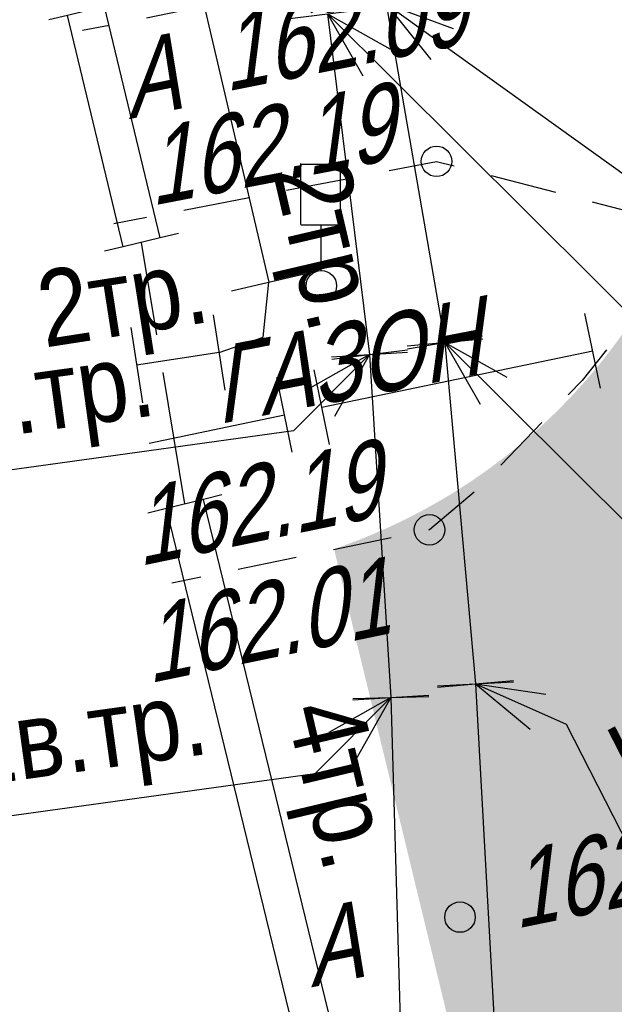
# Model space of a CAD drawing. Header units: millimetres. Extents: x 4385 to 11928, y 17253 to 36963.
# Tile 15 of 256: x 5865 to 5873, y 18427 to 18439. Entities that reach past the tile are written whole.
import ezdxf
from ezdxf.enums import TextEntityAlignment as Align

# ---------------------------------------------------------------- set-up
doc = ezdxf.new("R2010")
doc.units = ezdxf.units.MM
for name, color, linetype, lineweight in [('Геоподоснова_34179-21 от 9.08.21$0$Газопровод', 7, 'Continuous', 25), ('Геоподоснова_34179-21 от 9.08.21$0$Горизонтали', 7, 'Continuous', 25), ('Геоподоснова_34179-21 от 9.08.21$0$Граница улицы', 7, 'Continuous', 25), ('Геоподоснова_34179-21 от 9.08.21$0$Кабель Мосэнерго', 7, 'Continuous', 25), ('Геоподоснова_34179-21 от 9.08.21$0$Леса и газоны', 7, 'Continuous', 25), ('Геоподоснова_34179-21 от 9.08.21$0$Светофоры', 7, 'Continuous', 25)]:
    doc.layers.add(name, color=color, linetype=linetype, lineweight=lineweight)
doc.layers.add('ГП_дороги_штриховка_сущ', color=7, linetype='Continuous', lineweight=0, true_color=0xc8d0d0, transparency=0.6)
doc.styles.add('Геоподоснова_34179-21 от 9.08.21$0$Style-RUSSIAN_1251', font='RUSSIAN_1251.shx')
doc.styles.add('Геоподоснова_34179-21 от 9.08.21$0$Style-RUSSIAN_1251 I 0.32289', font='RUSSIAN_1251.shx', dxfattribs={"oblique": 18.5})

# ---------------------------------------------------------------- blocks, each defined once
blk = doc.blocks.new('Геоподоснова_34179-21 от 9.08.21$0$PIKET_4')
at = {"layer": 'Геоподоснова_34179-21 от 9.08.21$0$Горизонтали', "color": 7, "linetype": 'Continuous', "lineweight": 25}
blk.add_arc((0, 0), 0.2, 0, 359.999994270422, dxfattribs=at)
blk = doc.blocks.new('Геоподоснова_34179-21 от 9.08.21$0$PIKET_6')
at = {"layer": 'Геоподоснова_34179-21 от 9.08.21$0$Горизонтали', "color": 7, "linetype": 'Continuous', "lineweight": 25}
blk.add_arc((0, 0), 0.2, 0, 359.999994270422, dxfattribs=at)
blk = doc.blocks.new('Геоподоснова_34179-21 от 9.08.21$0$DORZN1_1')
at = {"layer": 'Геоподоснова_34179-21 от 9.08.21$0$Светофоры', "color": 7, "linetype": 'Continuous', "lineweight": 25}
for p, q in [((-0.2700000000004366, 0.8060000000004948), (-0.2700000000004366, 1.602999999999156)), ((-0.2700000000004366, 1.597999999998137), (0.251999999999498, 1.597999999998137)), ((0.251999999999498, 0.7919999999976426), (0.251999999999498, 1.588999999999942)), ((-0.2700000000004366, 0.8009999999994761), (0.2479999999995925, 0.8009999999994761)), ((-0.003999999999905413, 0.2000000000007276), (-0.003999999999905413, 0.8009999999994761))]:
    blk.add_line(p, q, dxfattribs=at)
blk.add_arc((0, 0), 0.2, 0, 359.999994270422, dxfattribs=at)
blk = doc.blocks.new('Геоподоснова_34179-21 от 9.08.21$0$PIKET_11')
at = {"layer": 'Геоподоснова_34179-21 от 9.08.21$0$Горизонтали', "color": 7, "linetype": 'Continuous', "lineweight": 25}
blk.add_arc((0, 0), 0.2, 0, 359.999994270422, dxfattribs=at)
blk = doc.blocks.new('Геоподоснова_34179-21 от 9.08.21$0$msdElementTypeLineString_89')
at = {"layer": 'Геоподоснова_34179-21 от 9.08.21$0$Граница улицы', "color": 7, "linetype": 'Continuous', "lineweight": 25}
for p, q in [((4.811445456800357, 7.219756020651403), (4.872497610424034, 6.870709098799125)), ((4.958645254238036, 6.378186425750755), (5.080749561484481, 5.6800925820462)), ((5.361551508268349, 3.994660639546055), (5.475106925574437, 3.295125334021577)), ((5.55522311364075, 2.801585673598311), (5.668778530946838, 2.102050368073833)), ((5.090963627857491, 1.00727349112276), (4.395728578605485, 0.869822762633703)), ((3.905222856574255, 0.7728478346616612), (3.209987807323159, 0.6353971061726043)), ((2.719482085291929, 0.5384221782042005), (2.024247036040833, 0.4009714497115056)), ((0.348000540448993, 0.06957087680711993), (0.0003830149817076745, 0.0008455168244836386))]:
    blk.add_line(p, q, dxfattribs=at)
at = {"layer": 'Геоподоснова_34179-21 от 9.08.21$0$Граница улицы', "color": 7, "linetype": 'Continuous', "lineweight": 25, "flags": 128}
for points in [[(5.166897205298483, 5.18756990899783), (5.180933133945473, 5.107323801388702), (5.281435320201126, 4.488200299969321)], [(5.748894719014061, 1.608510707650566), (5.774902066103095, 1.448297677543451), (5.82300000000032, 1.152000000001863), (5.581469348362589, 1.104248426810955)], [(1.533741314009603, 0.3039965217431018), (1.288175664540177, 0.2554472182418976), (0.8385062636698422, 0.1665457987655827)]]:
    blk.add_lwpolyline(points, dxfattribs=at)
blk = doc.blocks.new('Геоподоснова_34179-21 от 9.08.21$0$msdElementTypeLineString_90')
at = {"layer": 'Геоподоснова_34179-21 от 9.08.21$0$Граница улицы', "color": 7, "linetype": 'Continuous', "lineweight": 25}
for p, q in [((4.857690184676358, 2.110848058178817), (4.318022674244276, 1.551692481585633)), ((2.881805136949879, 0.5977589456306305), (2.120889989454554, 0.4399485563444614)), ((1.631308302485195, 0.3384115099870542), (0.8703931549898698, 0.1806011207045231)), ((0.3808114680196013, 0.07906407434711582), (0.0003538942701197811, 0.000158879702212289))]:
    blk.add_line(p, q, dxfattribs=at)
at = {"layer": 'Геоподоснова_34179-21 от 9.08.21$0$Граница улицы', "color": 7, "linetype": 'Continuous', "lineweight": 25, "flags": 128}
for points in [[(5.705792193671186, 3.063620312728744), (5.388501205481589, 2.660827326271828), (5.204918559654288, 2.470615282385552)], [(3.969123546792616, 1.193716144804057), (3.382929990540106, 0.7016899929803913), (3.371386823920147, 0.6992959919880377)]]:
    blk.add_lwpolyline(points, dxfattribs=at)
blk = doc.blocks.new('Геоподоснова_34179-21 от 9.08.21$0$msdElementTypeLineString_91')
at = {"layer": 'Геоподоснова_34179-21 от 9.08.21$0$Граница улицы', "color": 7, "linetype": 'Continuous', "lineweight": 25}
for p, q in [((2.268260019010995, 1.578509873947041), (3.125466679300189, 1.7435897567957)), ((4.954176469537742, 1.771982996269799), (5.7990365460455, 1.552287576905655)), ((0.9200748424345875, 1.318877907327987), (1.777281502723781, 1.483957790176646)), ((0.0004929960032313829, 1.141785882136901), (0.4290963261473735, 1.22432582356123)), ((6.840455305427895, 0.4354238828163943), (6.874179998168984, 0.0002500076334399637))]:
    blk.add_line(p, q, dxfattribs=at)
at = {"layer": 'Геоподоснова_34179-21 от 9.08.21$0$Граница улицы', "color": 7, "linetype": 'Continuous', "lineweight": 25, "flags": 128}
for points in [[(3.616445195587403, 1.838141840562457), (4.238830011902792, 1.957999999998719), (4.470269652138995, 1.897816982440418)], [(6.282943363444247, 1.426453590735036), (6.773539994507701, 1.298880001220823), (6.798056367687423, 0.9825277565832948), (6.8018226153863, 0.933929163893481)]]:
    blk.add_lwpolyline(points, dxfattribs=at)
blk = doc.blocks.new('Геоподоснова_34179-21 от 9.08.21$0$msdElementTypeLine_22')
at = {"layer": 'Геоподоснова_34179-21 от 9.08.21$0$Кабель Мосэнерго', "color": 7, "linetype": 'Continuous', "lineweight": 25}
for p, q in [((0.8536645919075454, 0.3033730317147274), (0.610803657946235, 0.2440555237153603)), ((0.6108609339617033, 0.2443175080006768), (0.1251390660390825, 0.1256824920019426)), ((0.1250817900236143, 0.1254205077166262), (-0.1177791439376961, 0.0661029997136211))]:
    blk.add_line(p, q, dxfattribs=at)
blk = doc.blocks.new('Геоподоснова_34179-21 от 9.08.21$0$msdElementTypeLine_23')
at = {"layer": 'Геоподоснова_34179-21 от 9.08.21$0$Кабель Мосэнерго', "color": 7, "linetype": 'Continuous', "lineweight": 25}
for p, q in [((0.8536645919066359, 0.3033730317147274), (0.610803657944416, 0.2440555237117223)), ((0.6108609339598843, 0.2443175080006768), (0.1251390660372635, 0.1256824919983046)), ((0.1250817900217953, 0.1254205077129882), (-0.1177791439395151, 0.0661029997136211))]:
    blk.add_line(p, q, dxfattribs=at)
blk = doc.blocks.new('Геоподоснова_34179-21 от 9.08.21$0$msdElementTypeMultiLine_2')
at = {"layer": 'Геоподоснова_34179-21 от 9.08.21$0$Кабель Мосэнерго', "color": 7, "linetype": 'Continuous', "lineweight": 25, "flags": 128}
for points in [[(3.029860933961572, 0.2443175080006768), (0.6108609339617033, 10.14831750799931)], [(2.544139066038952, 0.1256824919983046), (0.1251390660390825, 10.02968249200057)]]:
    blk.add_lwpolyline(points, dxfattribs=at)
at = {"layer": 'Геоподоснова_34179-21 от 9.08.21$0$Кабель Мосэнерго', "color": 7, "linetype": 'Continuous', "lineweight": 25}
for name, p in [('Геоподоснова_34179-21 от 9.08.21$0$msdElementTypeLine_22', (0, 9.903999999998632)), ('Геоподоснова_34179-21 от 9.08.21$0$msdElementTypeLine_23', (2.419000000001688, 0))]:
    blk.add_blockref(name, p, dxfattribs=at)
blk = doc.blocks.new('Геоподоснова_34179-21 от 9.08.21$0$msdElementTypeLine_24')
at = {"layer": 'Геоподоснова_34179-21 от 9.08.21$0$Кабель Мосэнерго', "color": 7, "linetype": 'Continuous', "lineweight": 25}
for p, q in [((0.8550772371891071, 0.3006670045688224), (0.6120095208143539, 0.2422026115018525)), ((0.6120677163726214, 0.2424643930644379), (0.1259322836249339, 0.125535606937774)), ((0.1258740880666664, 0.1252738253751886), (-0.1171936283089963, 0.06680943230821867))]:
    blk.add_line(p, q, dxfattribs=at)
blk = doc.blocks.new('Геоподоснова_34179-21 от 9.08.21$0$msdElementTypeLine_25')
at = {"layer": 'Геоподоснова_34179-21 от 9.08.21$0$Кабель Мосэнерго', "color": 7, "linetype": 'Continuous', "lineweight": 25}
for p, q in [((0.8550772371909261, 0.3006670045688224), (0.6120095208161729, 0.2422026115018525)), ((0.6120677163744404, 0.2424643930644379), (0.1259322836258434, 0.125535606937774)), ((0.1258740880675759, 0.1252738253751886), (-0.1171936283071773, 0.06680943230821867))]:
    blk.add_line(p, q, dxfattribs=at)
blk = doc.blocks.new('Геоподоснова_34179-21 от 9.08.21$0$msdElementTypeMultiLine_3')
at = {"layer": 'Геоподоснова_34179-21 от 9.08.21$0$Кабель Мосэнерго', "color": 7, "linetype": 'Continuous', "lineweight": 25, "flags": 128}
for points in [[(1.342067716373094, 0.2424643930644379), (0.6120677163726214, 3.277464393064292)], [(0.8559322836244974, 0.125535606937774), (0.1259322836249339, 3.160535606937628)]]:
    blk.add_lwpolyline(points, dxfattribs=at)
at = {"layer": 'Геоподоснова_34179-21 от 9.08.21$0$Кабель Мосэнерго', "color": 7, "linetype": 'Continuous', "lineweight": 25}
for name, p in [('Геоподоснова_34179-21 от 9.08.21$0$msdElementTypeLine_24', (0, 3.034999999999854)), ('Геоподоснова_34179-21 от 9.08.21$0$msdElementTypeLine_25', (0.729999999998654, 0))]:
    blk.add_blockref(name, p, dxfattribs=at)
blk = doc.blocks.new('Геоподоснова_34179-21 от 9.08.21$0$msdElementTypeLineString_150')
at = {"layer": 'Геоподоснова_34179-21 от 9.08.21$0$Газопровод', "color": 16, "linetype": 'Continuous', "lineweight": 25}
for p, q in [((6.425440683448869, 1.221022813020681), (6.221941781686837, 2.200097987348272)), ((2.768201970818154, 0.9715587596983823), (6.323691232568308, 1.710560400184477)), ((2.869951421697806, 0.4820211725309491), (2.666452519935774, 1.46109634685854)), ((2.38041383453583, 0.3802717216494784), (2.176914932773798, 1.359346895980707)), ((0.5009197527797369, 0.5003084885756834), (2.278664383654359, 0.8698093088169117))]:
    blk.add_line(p, q, dxfattribs=at)
blk = doc.blocks.new('Геоподоснова_34179-21 от 9.08.21$0$msdElementTypeMultiLine_4')
at = {"layer": 'Геоподоснова_34179-21 от 9.08.21$0$Газопровод', "color": 16, "linetype": 'Continuous', "lineweight": 25}
blk.add_blockref('Геоподоснова_34179-21 от 9.08.21$0$msdElementTypeLineString_150', (0, 0), dxfattribs=at)
blk = doc.blocks.new('Геоподоснова_34179-21 от 9.08.21$0$msdElementTypeLineString_207')
at = {"layer": 'Геоподоснова_34179-21 от 9.08.21$0$Кабель Мосэнерго', "color": 7, "linetype": 'Continuous', "lineweight": 25}
for p, q in [((1.013108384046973, 7.088261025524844), (1.986891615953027, 7.315738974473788)), ((2.345108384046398, 1.386261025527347), (3.318891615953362, 1.613738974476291))]:
    blk.add_line(p, q, dxfattribs=at)
blk = doc.blocks.new('Геоподоснова_34179-21 от 9.08.21$0$msdElementTypeMultiLine_45')
at = {"layer": 'Геоподоснова_34179-21 от 9.08.21$0$Кабель Мосэнерго', "color": 7, "linetype": 'Continuous', "lineweight": 25, "flags": 128}
blk.add_lwpolyline([(1.5, 7.202000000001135), (2.832000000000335, 1.5)], dxfattribs=at)
at = {"layer": 'Геоподоснова_34179-21 от 9.08.21$0$Кабель Мосэнерго', "color": 7, "linetype": 'Continuous', "lineweight": 25}
blk.add_blockref('Геоподоснова_34179-21 от 9.08.21$0$msdElementTypeLineString_207', (0, 0), dxfattribs=at)
blk = doc.blocks.new('Геоподоснова_34179-21 от 9.08.21$0$msdElementTypeLineString_208')
at = {"layer": 'Геоподоснова_34179-21 от 9.08.21$0$Кабель Мосэнерго', "color": 7, "linetype": 'Continuous', "lineweight": 25}
for p, q in [((2.50697537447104, 2.163031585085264), (2.661024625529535, 1.174968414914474)), ((1.423892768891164, 1.994167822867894), (1.57794201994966, 1.006104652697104))]:
    blk.add_line(p, q, dxfattribs=at)
blk = doc.blocks.new('Геоподоснова_34179-21 от 9.08.21$0$msdElementTypeMultiLine_46')
at = {"layer": 'Геоподоснова_34179-21 от 9.08.21$0$Кабель Мосэнерго', "color": 7, "linetype": 'Continuous', "lineweight": 25, "flags": 128}
blk.add_lwpolyline([(2.583999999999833, 1.669000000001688), (1.500917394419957, 1.50013623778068)], dxfattribs=at)
at = {"layer": 'Геоподоснова_34179-21 от 9.08.21$0$Кабель Мосэнерго', "color": 7, "linetype": 'Continuous', "lineweight": 25}
blk.add_blockref('Геоподоснова_34179-21 от 9.08.21$0$msdElementTypeLineString_208', (0, 0), dxfattribs=at)
blk = doc.blocks.new('Геоподоснова_34179-21 от 9.08.21$0$msdElementTypeLineString_481')
at = {"layer": 'Геоподоснова_34179-21 от 9.08.21$0$Кабель Мосэнерго', "color": 7, "linetype": 'Continuous', "lineweight": 25}
for p, q in [((1.00374242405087, 5.908939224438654), (1.99625757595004, 6.031060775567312)), ((1.553742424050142, 1.43893922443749), (2.546257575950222, 1.561060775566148))]:
    blk.add_line(p, q, dxfattribs=at)
blk = doc.blocks.new('Геоподоснова_34179-21 от 9.08.21$0$msdElementTypeMultiLine_275')
at = {"layer": 'Геоподоснова_34179-21 от 9.08.21$0$Кабель Мосэнерго', "color": 7, "linetype": 'Continuous', "lineweight": 25, "flags": 128}
blk.add_lwpolyline([(1.5, 5.970000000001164), (2.050000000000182, 1.5)], dxfattribs=at)
at = {"layer": 'Геоподоснова_34179-21 от 9.08.21$0$Кабель Мосэнерго', "color": 7, "linetype": 'Continuous', "lineweight": 25}
blk.add_blockref('Геоподоснова_34179-21 от 9.08.21$0$msdElementTypeLineString_481', (0, 0), dxfattribs=at)
blk = doc.blocks.new('Геоподоснова_34179-21 от 9.08.21$0$msdElementTypeLineString_482')
at = {"layer": 'Геоподоснова_34179-21 от 9.08.21$0$Кабель Мосэнерго', "color": 7, "linetype": 'Continuous', "lineweight": 25}
for p, q in [((1.000965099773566, 5.968948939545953), (1.999034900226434, 6.031051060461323)), ((1.280965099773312, 1.468948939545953), (2.279034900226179, 1.531051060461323))]:
    blk.add_line(p, q, dxfattribs=at)
blk = doc.blocks.new('Геоподоснова_34179-21 от 9.08.21$0$msdElementTypeMultiLine_276')
at = {"layer": 'Геоподоснова_34179-21 от 9.08.21$0$Кабель Мосэнерго', "color": 7, "linetype": 'Continuous', "lineweight": 25, "flags": 128}
blk.add_lwpolyline([(1.5, 6), (1.779999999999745, 1.5)], dxfattribs=at)
at = {"layer": 'Геоподоснова_34179-21 от 9.08.21$0$Кабель Мосэнерго', "color": 7, "linetype": 'Continuous', "lineweight": 25}
blk.add_blockref('Геоподоснова_34179-21 от 9.08.21$0$msdElementTypeLineString_482', (0, 0), dxfattribs=at)
blk = doc.blocks.new('Геоподоснова_34179-21 от 9.08.21$0$msdElementTypeLineString_483')
at = {"layer": 'Геоподоснова_34179-21 от 9.08.21$0$Кабель Мосэнерго', "color": 7, "linetype": 'Continuous', "lineweight": 25}
for p, q in [((1.000205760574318, 6.015657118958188), (1.999794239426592, 6.044342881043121)), ((1.130205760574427, 1.485657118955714), (2.129794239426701, 1.514342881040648))]:
    blk.add_line(p, q, dxfattribs=at)
blk = doc.blocks.new('Геоподоснова_34179-21 от 9.08.21$0$msdElementTypeMultiLine_277')
at = {"layer": 'Геоподоснова_34179-21 от 9.08.21$0$Кабель Мосэнерго', "color": 7, "linetype": 'Continuous', "lineweight": 25, "flags": 128}
blk.add_lwpolyline([(1.5, 6.029999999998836), (1.630000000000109, 1.5)], dxfattribs=at)
at = {"layer": 'Геоподоснова_34179-21 от 9.08.21$0$Кабель Мосэнерго', "color": 7, "linetype": 'Continuous', "lineweight": 25}
blk.add_blockref('Геоподоснова_34179-21 от 9.08.21$0$msdElementTypeLineString_483', (0, 0), dxfattribs=at)
blk = doc.blocks.new('Геоподоснова_34179-21 от 9.08.21$0$msdElementTypeLineString_488')
at = {"layer": 'Геоподоснова_34179-21 от 9.08.21$0$Кабель Мосэнерго', "color": 7, "linetype": 'Continuous', "lineweight": 25}
for p, q in [((1.007353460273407, 5.854563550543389), (1.992646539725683, 6.025436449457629)), ((1.777353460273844, 1.414563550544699), (2.76264653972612, 1.585436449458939))]:
    blk.add_line(p, q, dxfattribs=at)
blk = doc.blocks.new('Геоподоснова_34179-21 от 9.08.21$0$msdElementTypeMultiLine_282')
at = {"layer": 'Геоподоснова_34179-21 от 9.08.21$0$Кабель Мосэнерго', "color": 7, "linetype": 'Continuous', "lineweight": 25, "flags": 128}
blk.add_lwpolyline([(1.5, 5.940000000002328), (2.269999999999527, 1.5)], dxfattribs=at)
at = {"layer": 'Геоподоснова_34179-21 от 9.08.21$0$Кабель Мосэнерго', "color": 7, "linetype": 'Continuous', "lineweight": 25}
blk.add_blockref('Геоподоснова_34179-21 от 9.08.21$0$msdElementTypeLineString_488', (0, 0), dxfattribs=at)
blk = doc.blocks.new('Геоподоснова_34179-21 от 9.08.21$0$msdElementTypeLineString_489')
at = {"layer": 'Геоподоснова_34179-21 от 9.08.21$0$Кабель Мосэнерго', "color": 7, "linetype": 'Continuous', "lineweight": 25}
for p, q in [((1.001981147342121, 5.93553403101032), (1.998018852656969, 6.024465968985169)), ((1.401981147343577, 1.455534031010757), (2.398018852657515, 1.544465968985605))]:
    blk.add_line(p, q, dxfattribs=at)
blk = doc.blocks.new('Геоподоснова_34179-21 от 9.08.21$0$msdElementTypeMultiLine_283')
at = {"layer": 'Геоподоснова_34179-21 от 9.08.21$0$Кабель Мосэнерго', "color": 7, "linetype": 'Continuous', "lineweight": 25, "flags": 128}
blk.add_lwpolyline([(1.5, 5.979999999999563), (1.900000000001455, 1.5)], dxfattribs=at)
at = {"layer": 'Геоподоснова_34179-21 от 9.08.21$0$Кабель Мосэнерго', "color": 7, "linetype": 'Continuous', "lineweight": 25}
blk.add_blockref('Геоподоснова_34179-21 от 9.08.21$0$msdElementTypeLineString_489', (0, 0), dxfattribs=at)
blk = doc.blocks.new('Геоподоснова_34179-21 от 9.08.21$0$msdElementTypeLineString_490')
at = {"layer": 'Геоподоснова_34179-21 от 9.08.21$0$Кабель Мосэнерго', "color": 7, "linetype": 'Continuous', "lineweight": 25}
for p, q in [((1.000766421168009, 5.982326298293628), (1.9992335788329, 6.037673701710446)), ((1.250766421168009, 1.472326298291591), (2.2492335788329, 1.527673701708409))]:
    blk.add_line(p, q, dxfattribs=at)
blk = doc.blocks.new('Геоподоснова_34179-21 от 9.08.21$0$msdElementTypeMultiLine_284')
at = {"layer": 'Геоподоснова_34179-21 от 9.08.21$0$Кабель Мосэнерго', "color": 7, "linetype": 'Continuous', "lineweight": 25, "flags": 128}
blk.add_lwpolyline([(1.5, 6.009999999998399), (1.75, 1.5)], dxfattribs=at)
at = {"layer": 'Геоподоснова_34179-21 от 9.08.21$0$Кабель Мосэнерго', "color": 7, "linetype": 'Continuous', "lineweight": 25}
blk.add_blockref('Геоподоснова_34179-21 от 9.08.21$0$msdElementTypeLineString_490', (0, 0), dxfattribs=at)
blk = doc.blocks.new('Геоподоснова_34179-21 от 9.08.21$0$msdElementTypeTextNode_17')
at = {"layer": 'Геоподоснова_34179-21 от 9.08.21$0$Кабель Мосэнерго', "color": 7, "linetype": 'Continuous', "lineweight": 25, "style": 'Геоподоснова_34179-21 от 9.08.21$0$Style-RUSSIAN_1251', "width": 0.8999982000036}
blk.add_text('2тр.', height=1.000002, rotation=8.861661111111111, dxfattribs=at).set_placement((0, 0))
blk = doc.blocks.new('Геоподоснова_34179-21 от 9.08.21$0$msdElementTypeTextNode_18')
at = {"layer": 'Геоподоснова_34179-21 от 9.08.21$0$Кабель Мосэнерго', "color": 7, "linetype": 'Continuous', "lineweight": 25, "style": 'Геоподоснова_34179-21 от 9.08.21$0$Style-RUSSIAN_1251', "width": 0.8999982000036}
blk.add_text('2тр.', height=1.000002, rotation=283.1486333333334, dxfattribs=at).set_placement((0, 0))
blk = doc.blocks.new('Геоподоснова_34179-21 от 9.08.21$0$DIMTXT_88')
at = {"layer": 'Геоподоснова_34179-21 от 9.08.21$0$Кабель Мосэнерго', "color": 7, "linetype": 'Continuous', "lineweight": 25}
for q in [(0.5860210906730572, -0.7273783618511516), (0.8772160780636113, -0.3209235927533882)]:
    blk.add_line((0, 0), q, dxfattribs=at)
at = {"layer": 'Геоподоснова_34179-21 от 9.08.21$0$Кабель Мосэнерго', "color": 7, "linetype": 'Continuous', "lineweight": 25, "flags": 128}
blk.add_lwpolyline([(0, 0), (7.205035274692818, -5.161878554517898), (10.76358613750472, -12.11993892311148)], dxfattribs=at)
at = {"layer": 'Геоподоснова_34179-21 от 9.08.21$0$Кабель Мосэнерго', "color": 7, "linetype": 'Continuous', "lineweight": 25, "style": 'Геоподоснова_34179-21 от 9.08.21$0$Style-RUSSIAN_1251', "width": 0.9}
blk.add_text('159.09в.тр.', height=1, rotation=297.086499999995, dxfattribs=at).set_placement((8.598449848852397, -4.701964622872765), align=Align.TOP_LEFT)
blk = doc.blocks.new('Геоподоснова_34179-21 от 9.08.21$0$DIMTXT_89')
at = {"layer": 'Геоподоснова_34179-21 от 9.08.21$0$Кабель Мосэнерго', "color": 7, "linetype": 'Continuous', "lineweight": 25}
for q in [(0.4615598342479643, -0.8120729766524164), (0.8142679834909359, -0.4576763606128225)]:
    blk.add_line((-1.818989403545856e-12, 0), q, dxfattribs=at)
at = {"layer": 'Геоподоснова_34179-21 от 9.08.21$0$Кабель Мосэнерго', "color": 7, "linetype": 'Continuous', "lineweight": 25, "flags": 128}
blk.add_lwpolyline([(0, 0), (2.491895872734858, -2.480023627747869), (5.934389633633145, -9.211156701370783)], dxfattribs=at)
at = {"layer": 'Геоподоснова_34179-21 от 9.08.21$0$Кабель Мосэнерго', "color": 7, "linetype": 'Continuous', "lineweight": 25, "style": 'Геоподоснова_34179-21 от 9.08.21$0$Style-RUSSIAN_1251', "width": 0.9}
blk.add_text('158.41в.тр.', height=1, rotation=297.0865000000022, dxfattribs=at).set_placement((3.885310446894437, -2.020109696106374), align=Align.TOP_LEFT)
blk = doc.blocks.new('Геоподоснова_34179-21 от 9.08.21$0$DIMTXT_90')
at = {"layer": 'Геоподоснова_34179-21 от 9.08.21$0$Кабель Мосэнерго', "color": 7, "linetype": 'Continuous', "lineweight": 25}
for q in [(0.7207566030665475, -0.5941463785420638), (0.9239328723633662, -0.1372881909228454)]:
    blk.add_line((-9.094947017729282e-13, 0), q, dxfattribs=at)
at = {"layer": 'Геоподоснова_34179-21 от 9.08.21$0$Кабель Мосэнерго', "color": 7, "linetype": 'Continuous', "lineweight": 25, "flags": 128}
blk.add_lwpolyline([(0, 0), (1.191831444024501, -0.5300372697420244), (4.776245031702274, -7.53866721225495)], dxfattribs=at)
at = {"layer": 'Геоподоснова_34179-21 от 9.08.21$0$Кабель Мосэнерго', "color": 7, "linetype": 'Continuous', "lineweight": 25, "style": 'Геоподоснова_34179-21 от 9.08.21$0$Style-RUSSIAN_1251', "width": 0.9}
blk.add_text('157.93в.тр.', height=0.9999999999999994, rotation=297.0865000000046, dxfattribs=at).set_placement((2.58524601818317, -0.07012333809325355), align=Align.TOP_LEFT)
blk = doc.blocks.new('Геоподоснова_34179-21 от 9.08.21$0$DIMTXT_95')
at = {"layer": 'Геоподоснова_34179-21 от 9.08.21$0$Кабель Мосэнерго', "color": 7, "linetype": 'Continuous', "lineweight": 25}
for q in [(0.4618247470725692, -0.8119223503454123), (0.814417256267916, -0.4574106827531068)]:
    blk.add_line((-1.818989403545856e-12, 0), q, dxfattribs=at)
at = {"layer": 'Геоподоснова_34179-21 от 9.08.21$0$Кабель Мосэнерго', "color": 7, "linetype": 'Continuous', "lineweight": 25, "flags": 128}
blk.add_lwpolyline([(0, 0), (5.274841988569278, -5.246286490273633), (8.697976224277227, -11.93956574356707)], dxfattribs=at)
at = {"layer": 'Геоподоснова_34179-21 от 9.08.21$0$Кабель Мосэнерго', "color": 7, "linetype": 'Continuous', "lineweight": 25, "style": 'Геоподоснова_34179-21 от 9.08.21$0$Style-RUSSIAN_1251', "width": 0.9}
blk.add_text('158.81в.тр.', height=1, rotation=297.0865000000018, dxfattribs=at).set_placement((6.668256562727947, -4.7863725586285), align=Align.TOP_LEFT)
blk = doc.blocks.new('Геоподоснова_34179-21 от 9.08.21$0$DIMTXT_96')
at = {"layer": 'Геоподоснова_34179-21 от 9.08.21$0$Кабель Мосэнерго', "color": 7, "linetype": 'Continuous', "lineweight": 25}
for q in [(-0.8131727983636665, -0.4596194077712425), (-0.4596194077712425, -0.8131727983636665)]:
    blk.add_line((0, 0), q, dxfattribs=at)
at = {"layer": 'Геоподоснова_34179-21 от 9.08.21$0$Кабель Мосэнерго', "color": 7, "linetype": 'Continuous', "lineweight": 25, "flags": 128}
blk.add_lwpolyline([(0, 0), (-1, -1), (-8.867943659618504, -2.089402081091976)], dxfattribs=at)
at = {"layer": 'Геоподоснова_34179-21 от 9.08.21$0$Кабель Мосэнерго', "color": 7, "linetype": 'Continuous', "lineweight": 25, "style": 'Геоподоснова_34179-21 от 9.08.21$0$Style-RUSSIAN_1251', "width": 0.9}
blk.add_text('158.04в.тр.', height=1, rotation=7.883099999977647, dxfattribs=at).set_placement((-9.066814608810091, -0.6531046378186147), align=Align.TOP_LEFT)
blk = doc.blocks.new('Геоподоснова_34179-21 от 9.08.21$0$DIMTXT_97')
at = {"layer": 'Геоподоснова_34179-21 от 9.08.21$0$Кабель Мосэнерго', "color": 7, "linetype": 'Continuous', "lineweight": 25}
for q in [(-0.813172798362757, -0.4596194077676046), (-0.4596194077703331, -0.8131727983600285)]:
    blk.add_line((-9.094947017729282e-13, 0), q, dxfattribs=at)
at = {"layer": 'Геоподоснова_34179-21 от 9.08.21$0$Кабель Мосэнерго', "color": 7, "linetype": 'Continuous', "lineweight": 25, "flags": 128}
blk.add_lwpolyline([(0, 0), (-1, -1), (-8.453755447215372, -2.032053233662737)], dxfattribs=at)
at = {"layer": 'Геоподоснова_34179-21 от 9.08.21$0$Кабель Мосэнерго', "color": 7, "linetype": 'Continuous', "lineweight": 25, "style": 'Геоподоснова_34179-21 от 9.08.21$0$Style-RUSSIAN_1251', "width": 0.8999999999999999}
blk.add_text('157.51в.тр.', height=0.9999999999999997, rotation=7.883099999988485, dxfattribs=at).set_placement((-8.652626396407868, -0.5957557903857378), align=Align.TOP_LEFT)
blk = doc.blocks.new('Геоподоснова_34179-21 от 9.08.21')
at = {"layer": 'Геоподоснова_34179-21 от 9.08.21$0$Кабель Мосэнерго', "color": 10, "linetype": 'Continuous', "lineweight": 25}
for p, q in [((5866.797990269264, 18435.30970016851), (5866.597, 18436.522)), ((5868.193, 18435.279), (5868.266000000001, 18435.999)), ((5867.615, 18435.079), (5868.193, 18435.279)), ((5867.166, 18433.09), (5866.879770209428, 18434.8164334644))]:
    blk.add_line(p, q, dxfattribs=at)
at = {"layer": 'Геоподоснова_34179-21 от 9.08.21$0$Газопровод', "color": 1, "linetype": 'Continuous', "lineweight": 25}
blk.add_blockref('Геоподоснова_34179-21 от 9.08.21$0$msdElementTypeMultiLine_4', (5866.196, 18433.389), dxfattribs=at)
at = {"layer": 'Геоподоснова_34179-21 от 9.08.21$0$Горизонтали', "color": 7, "linetype": 'Continuous', "lineweight": 25}
for name, p in [('Геоподоснова_34179-21 от 9.08.21$0$PIKET_4', (5870.469830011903, 18437.585)), ('Геоподоснова_34179-21 от 9.08.21$0$PIKET_11', (5870.37692999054, 18432.75068999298)), ('Геоподоснова_34179-21 от 9.08.21$0$PIKET_6', (5870.778, 18427.67))]:
    blk.add_blockref(name, p, dxfattribs=at)
at = {"layer": 'Геоподоснова_34179-21 от 9.08.21$0$Граница улицы', "color": 7, "linetype": 'Continuous', "lineweight": 25}
for name, p in [('Геоподоснова_34179-21 от 9.08.21$0$msdElementTypeLineString_90', (5866.994, 18432.049)), ('Геоподоснова_34179-21 от 9.08.21$0$msdElementTypeLineString_89', (5865.822, 18439.299)), ('Геоподоснова_34179-21 от 9.08.21$0$msdElementTypeLineString_91', (5866.231, 18435.627))]:
    blk.add_blockref(name, p, dxfattribs=at)
at = {"layer": 'Геоподоснова_34179-21 от 9.08.21$0$Кабель Мосэнерго', "color": 7, "linetype": 'Continuous', "lineweight": 25}
for name, p in [('Геоподоснова_34179-21 от 9.08.21$0$msdElementTypeMultiLine_45', (5865.434, 18434.499)), ('Геоподоснова_34179-21 от 9.08.21$0$msdElementTypeMultiLine_282', (5868.31, 18433.71)), ('Геоподоснова_34179-21 от 9.08.21$0$msdElementTypeMultiLine_3', (5865.498000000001, 18436.338)), ('Геоподоснова_34179-21 от 9.08.21$0$DIMTXT_88', (5869.81, 18439.65)), ('Геоподоснова_34179-21 от 9.08.21$0$msdElementTypeMultiLine_275', (5867.54, 18433.55)), ('Геоподоснова_34179-21 от 9.08.21$0$DIMTXT_95', (5869.04, 18439.52)), ('Геоподоснова_34179-21 от 9.08.21$0$msdElementTypeTextNode_18', (5868.314, 18437.462)), ('Геоподоснова_34179-21 от 9.08.21$0$msdElementTypeTextNode_17', (5865.323, 18435.14)), ('Геоподоснова_34179-21 от 9.08.21$0$msdElementTypeMultiLine_46', (5865.031, 18433.41)), ('Геоподоснова_34179-21 от 9.08.21$0$msdElementTypeMultiLine_283', (5869.08, 18429.23)), ('Геоподоснова_34179-21 от 9.08.21$0$DIMTXT_89', (5870.58, 18435.21)), ('Геоподоснова_34179-21 от 9.08.21$0$msdElementTypeMultiLine_276', (5868.09, 18429.05)), ('Геоподоснова_34179-21 от 9.08.21$0$DIMTXT_96', (5869.59, 18435.05)), ('Геоподоснова_34179-21 от 9.08.21$0$msdElementTypeMultiLine_2', (5866.798, 18423.001)), ('Геоподоснова_34179-21 от 9.08.21$0$msdElementTypeMultiLine_284', (5869.480000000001, 18424.72)), ('Геоподоснова_34179-21 от 9.08.21$0$DIMTXT_90', (5870.980000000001, 18430.73)), ('Геоподоснова_34179-21 от 9.08.21$0$msdElementTypeMultiLine_277', (5868.37, 18424.52)), ('Геоподоснова_34179-21 от 9.08.21$0$DIMTXT_97', (5869.87, 18430.55))]:
    blk.add_blockref(name, p, dxfattribs=at)
at = {"layer": 'Геоподоснова_34179-21 от 9.08.21$0$Светофоры', "color": 7, "linetype": 'Continuous', "lineweight": 25}
blk.add_blockref('Геоподоснова_34179-21 от 9.08.21$0$DORZN1_1', (5868.957, 18435.952), dxfattribs=at)
at = {"layer": 'Геоподоснова_34179-21 от 9.08.21$0$Горизонтали', "color": 7, "linetype": 'Continuous', "lineweight": 25, "style": 'Геоподоснова_34179-21 от 9.08.21$0$Style-RUSSIAN_1251 I 0.32289', "oblique": 18.5, "width": 0.7999964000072}
for s, rotation, p in [('162.09', 11.28649722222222, (5867.507000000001, 18439.479)), ('162.19', 11.71678055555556, (5866.364477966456, 18433.2522358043))]:
    blk.add_text(s, height=1.000002, rotation=rotation, dxfattribs=at).set_placement(p, align=Align.TOP_LEFT)
at = {"layer": 'Геоподоснова_34179-21 от 9.08.21$0$Горизонтали', "color": 7, "linetype": 'Continuous', "lineweight": 25, "style": 'Геоподоснова_34179-21 от 9.08.21$0$Style-RUSSIAN_1251 I 0.32289', "oblique": 18.5}
for s, height, rotation, width, p in [('162.19', 0.999996, 10.90050833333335, 0.7999951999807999, (5866.729830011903, 18437.001)), ('162.01', 1.000002, 11.71678055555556, 0.7999964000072, (5866.693502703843, 18430.73507379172)), ('162.03', 1.000002, 11.53150833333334, 0.7999964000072, (5871.50883019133, 18427.51582280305))]:
    blk.add_text(s, height=height, rotation=rotation, dxfattribs=dict(at, width=width)).set_placement(p)
at = {"layer": 'Геоподоснова_34179-21 от 9.08.21$0$Граница улицы', "color": 7, "linetype": 'Continuous', "lineweight": 25, "style": 'Геоподоснова_34179-21 от 9.08.21$0$Style-RUSSIAN_1251 I 0.32289', "oblique": 18.5, "width": 0.7999964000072}
for p in [(5866.429935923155, 18438.13762459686), (5868.822004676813, 18426.7457446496)]:
    blk.add_text('А', height=1.000002, rotation=11.53150833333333, dxfattribs=at).set_placement(p)
at = {"layer": 'Геоподоснова_34179-21 от 9.08.21$0$Кабель Мосэнерго', "color": 7, "linetype": 'Continuous', "lineweight": 25, "style": 'Геоподоснова_34179-21 от 9.08.21$0$Style-RUSSIAN_1251', "width": 0.8999982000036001}
blk.add_text('4тр.', height=1.000001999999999, rotation=283.3874138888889, dxfattribs=at).set_placement((5868.491, 18430.387))
at = {"layer": 'Геоподоснова_34179-21 от 9.08.21$0$Леса и газоны', "color": 7, "linetype": 'Continuous', "lineweight": 25, "style": 'Геоподоснова_34179-21 от 9.08.21$0$Style-RUSSIAN_1251 I 0.32289', "oblique": 18.5, "width": 0.7999964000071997}
blk.add_text('ГАЗОН', height=1.000001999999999, rotation=10.90050833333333, dxfattribs=at).set_placement((5867.604081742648, 18434.13452645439))

msp = doc.modelspace()

# ---------------------------------------------------------------- hatches: boundary and pattern name
at = {"layer": 'ГП_дороги_штриховка_сущ'}
h = msp.add_hatch(color=256, dxfattribs=at)
h.dxf.hatch_style = 1
edge = h.paths.add_edge_path()
edge.add_line((5925.766007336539, 18433.85471801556), (5941.944407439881, 18436.97250290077))
edge.add_line((5941.944407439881, 18436.97250290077), (5953.857090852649, 18439.64603199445))
edge.add_line((5953.857090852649, 18439.64603199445), (5952.850224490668, 18448.59530455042))
edge.add_line((5952.850224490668, 18448.59530455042), (5934.390615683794, 18444.91647354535))
edge.add_line((5934.390615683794, 18444.91647354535), (5923.776611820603, 18442.89234689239))
edge.add_line((5923.776611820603, 18442.89234689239), (5913.765417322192, 18440.87074801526))
edge.add_arc((6024.750544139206, 17851.7011360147), 599.5319258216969, 100.6681070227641, 101.5278222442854)
edge.add_line((5904.937834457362, 18439.13917077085), (5895.220814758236, 18437.0543672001))
edge.add_arc((5892.782008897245, 18446.91869997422), 10.16134022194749, 258.729008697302, 283.8870294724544, ccw=False)
edge.add_arc((5892.507028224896, 18446.21902337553), 9.422350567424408, 228.1226072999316, 259.5373355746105, ccw=False)
edge.add_arc((5892.852871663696, 18446.80383196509), 10.08952334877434, 191.3977827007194, 228.8771976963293, ccw=False)
edge.add_line((5882.96232559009, 18444.80994636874), (5882.853695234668, 18445.35738225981))
edge.add_line((5882.853695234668, 18445.35738225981), (5880.703917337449, 18455.60106800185))
edge.add_line((5880.703917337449, 18455.60106800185), (5876.365058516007, 18478.05646172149))
edge.add_arc((5883.236338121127, 18479.41021967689), 7.003366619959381, 102.0895942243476, 191.1454913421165, ccw=False)
edge.add_line((5881.769546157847, 18486.25826066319), (5885.610682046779, 18487.02475361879))
edge.add_line((5885.610682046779, 18487.02475361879), (5884.57588426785, 18492.32745456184))
edge.add_line((5884.57588426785, 18492.32745456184), (5880.724882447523, 18491.73095276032))
edge.add_arc((5879.837388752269, 18497.31752650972), 5.656628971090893, 253.3212501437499, 279.0266847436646, ccw=False)
edge.add_arc((5879.96804869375, 18499.31251207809), 7.618332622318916, 187.5256953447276, 256.6880460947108, ccw=False)
edge.add_line((5872.415338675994, 18498.31473287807), (5871.095410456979, 18505.1738638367))
edge.add_line((5871.095410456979, 18505.1738638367), (5870.760178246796, 18506.85724349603))
edge.add_line((5870.760178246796, 18506.85724349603), (5869.69800406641, 18512.37693141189))
edge.add_line((5869.69800406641, 18512.37693141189), (5868.24794000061, 18519.80574001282))
edge.add_line((5868.24794000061, 18519.80574001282), (5866.912738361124, 18526.80066644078))
edge.add_line((5866.912738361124, 18526.80066644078), (5865.765081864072, 18532.81307121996))
edge.add_line((5865.765081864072, 18532.81307121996), (5864.661229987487, 18538.59598998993))
edge.add_line((5864.661229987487, 18538.59598998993), (5864.202, 18540.87))
edge.add_line((5864.202, 18540.87), (5863.494711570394, 18545.37216794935))
edge.add_line((5863.494711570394, 18545.37216794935), (5863.315800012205, 18545.34371999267))
edge.add_line((5863.315800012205, 18545.34371999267), (5861.850994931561, 18553.05291139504))
edge.add_line((5861.850994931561, 18553.05291139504), (5861.149059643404, 18556.72740920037))
edge.add_line((5861.149059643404, 18556.72740920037), (5860.107098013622, 18562.17003480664))
edge.add_line((5860.107098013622, 18562.17003480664), (5859.425512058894, 18565.73025916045))
edge.add_line((5859.425512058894, 18565.73025916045), (5858.515096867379, 18570.47691046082))
edge.add_line((5858.515096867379, 18570.47691046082), (5857.596795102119, 18575.22204371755))
edge.add_line((5857.596795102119, 18575.22204371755), (5848.554342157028, 18573.25136574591))
edge.add_line((5848.554342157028, 18573.25136574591), (5849.501822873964, 18568.47746310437))
edge.add_line((5849.501822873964, 18568.47746310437), (5850.898639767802, 18561.31184942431))
edge.add_line((5850.898639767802, 18561.31184942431), (5851.94941743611, 18555.82783771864))
edge.add_line((5851.94941743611, 18555.82783771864), (5853.772143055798, 18546.31502741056))
edge.add_line((5853.772143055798, 18546.31502741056), (5855.078385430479, 18540.22973787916))
edge.add_line((5855.078385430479, 18540.22973787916), (5856.364847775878, 18533.98039272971))
edge.add_line((5856.364847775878, 18533.98039272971), (5857.602739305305, 18527.57105672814))
edge.add_line((5857.602739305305, 18527.57105672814), (5860.173226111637, 18514.26204367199))
edge.add_line((5860.173226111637, 18514.26204367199), (5861.260577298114, 18508.63214918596))
edge.add_line((5861.260577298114, 18508.63214918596), (5867.474117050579, 18476.42769033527))
edge.add_line((5867.474117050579, 18476.42769033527), (5871.803417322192, 18453.89274801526))
edge.add_line((5871.803417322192, 18453.89274801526), (5874.128417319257, 18441.59074803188))
edge.add_arc((5866.633638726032, 18439.79263218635), 7.70745916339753, -71.14644429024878, 13.491171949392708, ccw=False)
edge.add_line((5869.124307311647, 18432.4986965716), (5871.447177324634, 18422.92545802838))
edge.add_arc((5869.26949173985, 18415.81636899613), 7.435150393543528, 51.976444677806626, 72.96890907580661, ccw=False)
edge.add_line((5873.849435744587, 18421.67346505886), (5887.341245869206, 18424.70333949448))
edge.add_arc((5895.499807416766, 18415.12954127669), 12.57854279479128, 101.5761078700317, 130.4368411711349, ccw=False)
edge.add_line((5892.975678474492, 18427.45222409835), (5897.67861671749, 18428.41555511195))
edge.add_line((5897.67861671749, 18428.41555511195), (5906.564645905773, 18430.17322645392))
edge.add_arc((6084.692591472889, 17553.03520257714), 895.0422771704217, 100.22785601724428, 101.47943712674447, ccw=False)

# ---------------------------------------------------------------- block references
msp.add_blockref('Геоподоснова_34179-21 от 9.08.21', (0, 0))

doc.saveas('drawing.dxf')
